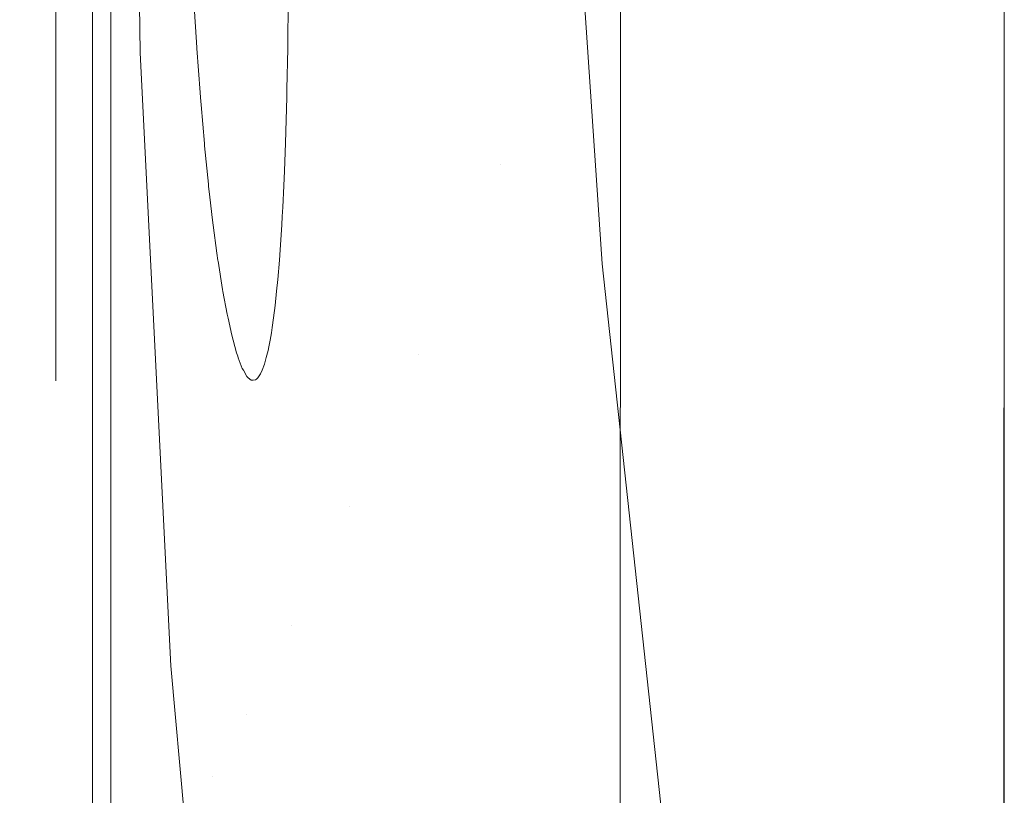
# Model space of a CAD drawing. Header units: millimetres. Extents: x -174 to 174, y -184 to 184.
# Tile 10 of 35: x -110 to -63, y -52 to -14. Entities that reach past the tile are written whole.
import ezdxf

# ---------------------------------------------------------------- set-up
doc = ezdxf.new("R2010")
doc.units = ezdxf.units.MM
doc.header["$LTSCALE"] = 5.08
doc.layers.add('Lighting-LED', color=7, linetype='Continuous', lineweight=5, true_color=0x000000)

# ---------------------------------------------------------------- blocks, each defined once
blk = doc.blocks.new('Group-1')
at = {"layer": 'Lighting-LED', "color": 18, "linetype": 'Continuous', "lineweight": 5}
for points, invisible_edges in [([(-5254.737, -897.549, -460.895), (-5203.672, -861.075, -372.449), (-5256.611, -562.84, -464.14), (-5269.635, -567.845, -486.699)], 14), ([(-5268.769, -567.845, -487.199), (-5255.745, -562.84, -464.64), (-5202.806, -861.075, -372.949), (-5253.871, -897.549, -461.395)], 11), ([(-5256.193, -562.911, -463.416), (-5256.401, -562.858, -463.777), (-5256.611, -562.84, -464.14), (-5203.672, -861.075, -372.449)], 12), ([(-5203.672, -861.075, -372.449), (-5255.786, -563.12, -462.712), (-5255.987, -562.998, -463.061), (-5256.193, -562.911, -463.416)], 9), ([(-5203.672, -861.075, -372.449), (-5203.689, -599.484, -372.478), (-5255.786, -563.12, -462.712)], 9), ([(-5202.806, -861.075, -372.949), (-5255.745, -562.84, -464.64), (-5255.535, -562.858, -464.277), (-5255.327, -562.911, -463.916)], 9), ([(-5255.327, -562.911, -463.916), (-5255.121, -562.998, -463.561), (-5254.92, -563.12, -463.212), (-5202.806, -861.075, -372.949)], 12), ([(-5254.92, -563.12, -463.212), (-5202.823, -599.484, -372.978), (-5202.806, -861.075, -372.949)], 10), ([(-5203.689, -599.484, -372.478), (-5203.672, -861.075, -372.449), (-5202.013, -856.367, -369.575), (-5202.013, -604.205, -369.575)], 11), ([(-5201.147, -604.205, -370.075), (-5201.147, -856.367, -370.075), (-5202.806, -861.075, -372.949), (-5202.823, -599.484, -372.978)], 14), ([(-5176.765, -730.007, -345.921), (-5176.739, -621.733, -346.052), (-5176.79, -836.445, -346.052)], 9), ([(-5014.177, -836.446, -346.052), (-5176.79, -836.445, -346.052), (-5176.739, -621.733, -346.052)], 9), ([(-5176.739, -621.733, -346.052), (-5014.229, -621.72, -346.052), (-5014.177, -836.446, -346.052)], 9), ([(-5158.414, -796.343, -94.789), (-5158.414, -661.823, -94.789), (-5158.422, -729.543, -94.85)], 10), ([(-5158.414, -661.823, -94.789), (-5158.414, -796.343, -94.789), (-5032.535, -729.11, -94.789), (-5032.535, -706.605, -94.789)], 10), ([(-5192.649, -735.977, -207.284), (-5189.746, -768.252, -194.546), (-5192.236, -729.359, -201.963)], 11), ([(-5189.259, -729.359, -172.69), (-5192.236, -729.359, -201.963), (-5189.746, -768.252, -194.546)], 10), ([(-5189.746, -768.252, -194.546), (-5186.419, -760.971, -161.162), (-5189.259, -729.359, -172.69)], 11), ([(-5186.419, -760.971, -161.162), (-5188.776, -729.359, -168.443), (-5189.259, -729.359, -172.69)], 9), ([(-5186.419, -760.971, -161.162), (-5188.776, -729.359, -168.442), (-5188.776, -729.359, -168.443)], 9), ([(-5186.956, -729.359, -152.46), (-5188.776, -729.359, -168.442), (-5186.419, -760.971, -161.162)], 10), ([(-5184.324, -729.359, -132.127), (-5186.956, -729.359, -152.46), (-5186.419, -760.971, -161.162)], 10), ([(-5186.419, -760.971, -161.162), (-5182.521, -751.895, -126.194), (-5184.324, -729.359, -132.127)], 11), ([(-5182.521, -751.895, -126.194), (-5184.324, -729.359, -132.126), (-5184.324, -729.359, -132.127)], 9), ([(-5184.324, -729.359, -132.126), (-5182.521, -751.895, -126.194), (-5179.49, -729.543, -94.85)], 11), ([(-5158.422, -729.543, -94.85), (-5178.606, -742.559, -94.862), (-5177.649, -756.634, -94.875)], 9), ([(-5177.649, -756.634, -94.875), (-5174.715, -783.674, -94.9), (-5174.697, -783.769, -94.9), (-5158.422, -729.543, -94.85)], 12), ([(-5158.422, -729.543, -94.85), (-5174.697, -783.769, -94.9), (-5174.683, -783.843, -94.9), (-5174.652, -783.959, -94.9)], 9), ([(-5158.422, -729.543, -94.85), (-5174.652, -783.959, -94.9), (-5174.639, -784.008, -94.9)], 9), ([(-5174.639, -784.008, -94.9), (-5174.611, -784.092, -94.9), (-5174.589, -784.146, -94.9), (-5158.422, -729.543, -94.85)], 12), ([(-5174.589, -784.146, -94.9), (-5174.548, -784.248, -94.9), (-5174.509, -784.326, -94.9), (-5158.422, -729.543, -94.85)], 12), ([(-5158.422, -729.543, -94.85), (-5174.509, -784.326, -94.9), (-5174.359, -784.582, -94.9), (-5174.297, -784.668, -94.901)], 11), ([(-5174.297, -784.668, -94.901), (-5174.262, -784.712, -94.901), (-5174.239, -784.738, -94.901), (-5158.422, -729.543, -94.85)], 12), ([(-5158.422, -729.543, -94.85), (-5174.239, -784.738, -94.901), (-5174.156, -784.832, -94.901), (-5174.058, -784.927, -94.901)], 9), ([(-5174.058, -784.927, -94.901), (-5174.042, -784.943, -94.901), (-5173.96, -785.01, -94.901), (-5158.422, -729.543, -94.85)], 12), ([(-5158.422, -729.543, -94.85), (-5173.96, -785.01, -94.901), (-5173.921, -785.043, -94.901), (-5173.86, -785.088, -94.901)], 9), ([(-5173.86, -785.088, -94.901), (-5160.272, -794.278, -94.909), (-5158.422, -729.543, -94.85)], 10), ([(-5158.422, -729.543, -94.85), (-5160.272, -794.278, -94.909), (-5160.099, -794.405, -94.909)], 9), ([(-5160.099, -794.405, -94.909), (-5160.025, -794.459, -94.909), (-5158.422, -729.543, -94.85)], 10), ([(-5158.422, -729.543, -94.85), (-5160.025, -794.459, -94.909), (-5159.795, -794.659, -94.91)], 9), ([(-5158.422, -729.543, -94.85), (-5159.795, -794.659, -94.91), (-5159.748, -794.706, -94.91)], 9), ([(-5159.748, -794.706, -94.91), (-5159.6, -794.855, -94.91), (-5158.422, -729.543, -94.85)], 10), ([(-5158.422, -729.543, -94.85), (-5159.6, -794.855, -94.91), (-5159.412, -795.076, -94.91)], 9), ([(-5159.412, -795.076, -94.91), (-5159.392, -795.098, -94.91), (-5158.422, -729.543, -94.85)], 10), ([(-5158.431, -796.398, -94.911), (-5158.422, -729.543, -94.85), (-5159.392, -795.098, -94.91), (-5159.207, -795.356, -94.91)], 10), ([(-5158.422, -729.543, -94.85), (-5158.431, -796.398, -94.911), (-5158.414, -796.343, -94.789)], 8), ([(-5176.844, -836.116, -346.051), (-5199.976, -730.007, -345.921), (-5176.765, -730.007, -345.921)], 9), ([(-5176.844, -836.116, -346.051), (-5199.777, -744.235, -345.938), (-5199.976, -730.007, -345.921)], 9), ([(-5176.765, -730.007, -345.921), (-5176.79, -836.423, -346.052), (-5176.844, -836.116, -346.051)], 10), ([(-5176.79, -836.445, -346.052), (-5176.79, -836.428, -346.052), (-5176.79, -836.423, -346.052), (-5176.765, -730.007, -345.921)], 8), ([(-5203.769, -743.882, -267.323), (-5203.769, -746.339, -266.044), (-5203.769, -748.675, -264.556), (-5203.769, -730.464, -238.548)], 12), ([(-5203.769, -748.675, -264.556), (-5203.769, -750.872, -262.87), (-5203.769, -752.914, -260.999), (-5203.769, -730.464, -238.548)], 12), ([(-5203.769, -752.914, -260.999), (-5203.769, -754.786, -258.957), (-5203.769, -756.472, -256.759), (-5203.769, -730.464, -238.548)], 12), ([(-5203.769, -756.472, -256.759), (-5203.769, -757.96, -254.423), (-5203.769, -759.239, -251.966), (-5203.769, -730.464, -238.548)], 12), ([(-5203.769, -759.239, -251.966), (-5203.769, -760.299, -249.407), (-5203.769, -761.132, -246.766), (-5203.769, -730.464, -238.548)], 12), ([(-5203.769, -761.132, -246.766), (-5203.769, -761.731, -244.061), (-5203.769, -762.093, -241.315), (-5203.769, -730.464, -238.548)], 12), ([(-5203.769, -762.093, -241.315), (-5203.769, -762.214, -238.548), (-5203.769, -762.093, -235.781), (-5203.769, -730.464, -238.548)], 12), ([(-5203.769, -762.093, -235.781), (-5203.769, -761.731, -233.035), (-5203.769, -761.132, -230.331), (-5203.769, -730.464, -238.548)], 12), ([(-5203.769, -761.132, -230.331), (-5203.769, -760.299, -227.689), (-5203.769, -759.239, -225.13), (-5203.769, -730.464, -238.548)], 12), ([(-5203.769, -759.239, -225.13), (-5203.769, -757.96, -222.673), (-5203.769, -756.472, -220.337), (-5203.769, -730.464, -238.548)], 12), ([(-5203.769, -756.472, -220.337), (-5203.769, -754.786, -218.14), (-5203.769, -752.914, -216.097), (-5203.769, -730.464, -238.548)], 12), ([(-5203.769, -752.914, -216.097), (-5203.769, -750.872, -214.226), (-5203.769, -748.675, -212.54), (-5203.769, -730.464, -238.548)], 12), ([(-5203.769, -748.675, -212.54), (-5203.769, -746.339, -211.052), (-5203.769, -743.882, -209.773), (-5203.769, -730.464, -238.548)], 12), ([(-5192.649, -735.977, -207.284), (-5192.648, -736.099, -207.302), (-5189.746, -768.252, -194.546)], 10), ([(-5192.648, -736.099, -207.302), (-5192.637, -738.582, -207.853), (-5189.746, -768.252, -194.546)], 10), ([(-5189.746, -768.252, -194.546), (-5192.637, -738.582, -207.853), (-5192.636, -738.68, -207.884)], 9), ([(-5192.636, -738.68, -207.884), (-5192.636, -740.979, -208.59), (-5189.746, -768.252, -194.546)], 10), ([(-5189.746, -768.252, -194.546), (-5192.636, -740.979, -208.59), (-5192.637, -741.318, -208.724)], 9), ([(-5192.637, -741.318, -208.724), (-5192.647, -743.293, -209.506), (-5189.746, -768.252, -194.546)], 10), ([(-5198.487, -741.658, -290.976), (-5199.438, -743.419, -319.529), (-5197.263, -782.955, -317.791)], 11), ([(-5197.263, -782.955, -317.791), (-5196.267, -781.112, -287.947), (-5198.487, -741.658, -290.976)], 11), ([(-5197.167, -744.077, -267.232), (-5198.487, -741.658, -290.976), (-5196.267, -781.112, -287.947)], 11), ([(-5177.649, -756.634, -94.875), (-5178.606, -742.559, -94.862), (-5182.521, -751.895, -126.194)], 10), ([(-5199.438, -743.419, -319.529), (-5199.777, -744.235, -345.938), (-5199.745, -746.547, -345.941)], 9), ([(-5199.438, -743.419, -319.529), (-5199.745, -746.547, -345.941), (-5198.28, -775.844, -345.977)], 9), ([(-5198.28, -775.844, -345.977), (-5197.263, -782.955, -317.791), (-5199.438, -743.419, -319.529)], 11), ([(-5189.746, -768.252, -194.546), (-5192.647, -743.293, -209.506), (-5192.653, -743.874, -209.79)], 9), ([(-5192.67, -745.526, -210.598), (-5192.653, -743.874, -209.79), (-5203.769, -743.882, -209.773)], 10), ([(-5203.769, -746.339, -266.044), (-5203.769, -743.882, -267.323), (-5197.167, -744.077, -267.232)], 10), ([(-5203.769, -743.882, -209.773), (-5203.769, -746.339, -211.052), (-5192.67, -745.526, -210.598)], 10), ([(-5192.653, -743.874, -209.79), (-5192.67, -745.526, -210.598), (-5189.746, -768.252, -194.546)], 10), ([(-5197.167, -744.077, -267.232), (-5197.031, -746.294, -266.07), (-5203.769, -746.339, -266.044)], 10), ([(-5199.745, -746.547, -345.941), (-5199.777, -744.235, -345.938), (-5176.844, -836.116, -346.051), (-5176.922, -835.812, -346.051)], 10), ([(-5196.267, -781.112, -287.947), (-5197.031, -746.294, -266.07), (-5197.167, -744.077, -267.232)], 9), ([(-5192.678, -746.117, -210.925), (-5192.67, -745.526, -210.598), (-5203.769, -746.339, -211.052)], 10), ([(-5192.67, -745.526, -210.598), (-5192.678, -746.117, -210.925), (-5189.746, -768.252, -194.546)], 10), ([(-5203.769, -746.339, -211.052), (-5192.682, -746.334, -211.06), (-5192.678, -746.117, -210.925)], 9), ([(-5197.031, -746.294, -266.07), (-5197.028, -746.338, -266.043), (-5203.769, -746.339, -266.044)], 10), ([(-5192.718, -748.277, -212.266), (-5192.682, -746.334, -211.06), (-5203.769, -746.339, -211.052)], 10), ([(-5203.769, -748.675, -264.556), (-5203.769, -746.339, -266.044), (-5197.028, -746.338, -266.043)], 10), ([(-5197.028, -746.338, -266.043), (-5196.876, -748.443, -264.717), (-5203.769, -748.675, -264.556)], 10), ([(-5203.769, -746.339, -211.052), (-5203.769, -748.675, -212.54), (-5192.718, -748.277, -212.266)], 10), ([(-5197.028, -746.338, -266.043), (-5197.031, -746.294, -266.07), (-5196.267, -781.112, -287.947)], 10), ([(-5196.267, -781.112, -287.947), (-5196.876, -748.443, -264.717), (-5197.028, -746.338, -266.043)], 9), ([(-5192.682, -746.334, -211.06), (-5192.718, -748.277, -212.266), (-5189.746, -768.252, -194.546)], 10), ([(-5189.746, -768.252, -194.546), (-5192.678, -746.117, -210.925), (-5192.682, -746.334, -211.06)], 9), ([(-5199.745, -746.547, -345.941), (-5176.922, -835.812, -346.051), (-5176.956, -835.711, -346.051)], 9), ([(-5176.956, -835.711, -346.051), (-5177.003, -835.57, -346.051), (-5199.745, -746.547, -345.941)], 10), ([(-5177.003, -835.57, -346.051), (-5198.28, -775.844, -345.977), (-5199.745, -746.547, -345.941)], 9), ([(-5203.769, -748.675, -212.54), (-5192.728, -748.666, -212.552), (-5192.718, -748.277, -212.266)], 9), ([(-5196.876, -748.443, -264.717), (-5196.858, -748.674, -264.555), (-5203.769, -748.675, -264.556)], 10), ([(-5192.771, -750.295, -213.753), (-5192.728, -748.666, -212.552), (-5203.769, -748.675, -212.54)], 10), ([(-5203.769, -748.675, -264.556), (-5196.858, -748.674, -264.555), (-5196.83, -749.026, -264.307)], 9), ([(-5203.769, -750.872, -262.87), (-5203.769, -748.675, -264.556), (-5196.83, -749.026, -264.307)], 10), ([(-5203.769, -748.675, -212.54), (-5203.769, -750.872, -214.226), (-5192.771, -750.295, -213.753)], 10), ([(-5196.858, -748.674, -264.555), (-5196.876, -748.443, -264.717), (-5196.267, -781.112, -287.947)], 10), ([(-5196.267, -781.112, -287.947), (-5196.83, -749.026, -264.307), (-5196.858, -748.674, -264.555)], 9), ([(-5192.728, -748.666, -212.552), (-5192.771, -750.295, -213.753), (-5189.746, -768.252, -194.546)], 10), ([(-5189.746, -768.252, -194.546), (-5192.718, -748.277, -212.266), (-5192.728, -748.666, -212.552)], 9), ([(-5196.83, -749.026, -264.307), (-5196.669, -750.869, -262.866), (-5203.769, -750.872, -262.87)], 10), ([(-5196.669, -750.869, -262.866), (-5196.83, -749.026, -264.307), (-5196.267, -781.112, -287.947)], 10), ([(-5203.769, -750.872, -214.226), (-5192.791, -750.859, -214.242), (-5192.771, -750.295, -213.753)], 9), ([(-5189.746, -768.252, -194.546), (-5192.771, -750.295, -213.753), (-5192.791, -750.859, -214.242)], 9), ([(-5192.837, -752.176, -215.383), (-5192.791, -750.859, -214.242), (-5203.769, -750.872, -214.226)], 10), ([(-5203.769, -750.872, -262.87), (-5196.669, -750.869, -262.866), (-5196.658, -750.988, -262.773)], 9), ([(-5203.769, -752.914, -260.999), (-5203.769, -750.872, -262.87), (-5196.658, -750.988, -262.773)], 10), ([(-5203.769, -750.872, -214.226), (-5203.769, -752.914, -216.097), (-5192.837, -752.176, -215.383)], 10), ([(-5196.658, -750.988, -262.773), (-5196.474, -752.826, -261.087), (-5203.769, -752.914, -260.999)], 10), ([(-5196.267, -781.112, -287.947), (-5196.658, -750.988, -262.773), (-5196.669, -750.869, -262.866)], 9), ([(-5196.267, -781.112, -287.947), (-5196.474, -752.826, -261.087), (-5196.658, -750.988, -262.773)], 9), ([(-5192.791, -750.859, -214.242), (-5192.837, -752.176, -215.383), (-5189.746, -768.252, -194.546)], 10), ([(-5178.605, -792.919, -128.916), (-5182.521, -751.895, -126.194), (-5186.419, -760.971, -161.162)], 11), ([(-5182.521, -751.895, -126.194), (-5176.553, -788.179, -110.201), (-5174.715, -783.674, -94.9)], 9), ([(-5182.521, -751.895, -126.194), (-5177.215, -789.707, -116.236), (-5176.553, -788.179, -110.201)], 9), ([(-5174.715, -783.674, -94.9), (-5177.649, -756.634, -94.875), (-5182.521, -751.895, -126.194)], 10), ([(-5178.605, -792.919, -128.916), (-5177.215, -789.707, -116.236), (-5182.521, -751.895, -126.194)], 10), ([(-5203.769, -752.914, -216.097), (-5192.871, -752.898, -216.114), (-5192.837, -752.176, -215.383)], 9), ([(-5189.746, -768.252, -194.546), (-5192.837, -752.176, -215.383), (-5192.871, -752.898, -216.114)], 9), ([(-5196.474, -752.826, -261.087), (-5196.465, -752.911, -260.996), (-5203.769, -752.914, -260.999)], 10), ([(-5192.918, -753.922, -217.152), (-5192.871, -752.898, -216.114), (-5203.769, -752.914, -216.097)], 10), ([(-5203.769, -752.914, -260.999), (-5196.465, -752.911, -260.996), (-5196.403, -753.445, -260.422)], 9), ([(-5203.769, -754.786, -258.957), (-5203.769, -752.914, -260.999), (-5196.403, -753.445, -260.422)], 10), ([(-5192.918, -753.922, -217.152), (-5203.769, -752.914, -216.097), (-5203.769, -754.786, -218.14)], 9), ([(-5196.465, -752.911, -260.996), (-5196.474, -752.826, -261.087), (-5196.267, -781.112, -287.947)], 10), ([(-5196.403, -753.445, -260.422), (-5196.465, -752.911, -260.996), (-5196.267, -781.112, -287.947)], 10), ([(-5192.871, -752.898, -216.114), (-5192.918, -753.922, -217.152), (-5189.746, -768.252, -194.546)], 10), ([(-5196.403, -753.445, -260.422), (-5196.278, -754.538, -259.248), (-5203.769, -754.786, -258.957)], 10), ([(-5196.267, -781.112, -287.947), (-5194.676, -778.154, -257.65), (-5196.403, -753.445, -260.422)], 11), ([(-5196.278, -754.538, -259.248), (-5196.403, -753.445, -260.422), (-5194.676, -778.154, -257.65)], 10), ([(-5203.769, -754.786, -218.14), (-5192.942, -754.364, -217.647), (-5192.918, -753.922, -217.152)], 9), ([(-5192.918, -753.922, -217.152), (-5192.942, -754.364, -217.647), (-5189.746, -768.252, -194.546)], 10), ([(-5203.769, -754.786, -218.14), (-5192.967, -754.771, -218.152), (-5192.942, -754.364, -217.647)], 9), ([(-5196.278, -754.538, -259.248), (-5196.246, -754.776, -258.948), (-5203.769, -754.786, -258.957)], 10), ([(-5193.042, -755.961, -219.628), (-5192.967, -754.771, -218.152), (-5203.769, -754.786, -218.14)], 10), ([(-5203.769, -756.472, -256.759), (-5203.769, -754.786, -258.957), (-5196.246, -754.776, -258.948)], 10), ([(-5196.246, -754.776, -258.948), (-5196.069, -756.121, -257.25), (-5203.769, -756.472, -256.759)], 10), ([(-5203.769, -754.786, -218.14), (-5203.769, -756.472, -220.337), (-5193.042, -755.961, -219.628)], 10), ([(-5196.246, -754.776, -258.948), (-5196.278, -754.538, -259.248), (-5194.676, -778.154, -257.65)], 10), ([(-5194.676, -778.154, -257.65), (-5196.069, -756.121, -257.25), (-5196.246, -754.776, -258.948)], 9), ([(-5192.967, -754.771, -218.152), (-5193.042, -755.961, -219.628), (-5189.746, -768.252, -194.546)], 10), ([(-5189.746, -768.252, -194.546), (-5192.942, -754.364, -217.647), (-5192.967, -754.771, -218.152)], 9), ([(-5203.769, -756.472, -220.337), (-5193.082, -756.453, -220.35), (-5193.042, -755.961, -219.628)], 9), ([(-5196.069, -756.121, -257.25), (-5196.018, -756.471, -256.759), (-5203.769, -756.472, -256.759)], 10), ([(-5196.018, -756.471, -256.759), (-5196.069, -756.121, -257.25), (-5194.676, -778.154, -257.65)], 10), ([(-5189.746, -768.252, -194.546), (-5193.042, -755.961, -219.628), (-5193.082, -756.453, -220.35)], 9), ([(-5193.156, -757.376, -221.701), (-5193.082, -756.453, -220.35), (-5203.769, -756.472, -220.337)], 10), ([(-5203.769, -756.472, -256.759), (-5196.018, -756.471, -256.759), (-5196.013, -756.507, -256.709)], 9), ([(-5203.769, -757.96, -254.423), (-5203.769, -756.472, -256.759), (-5196.013, -756.507, -256.709)], 10), ([(-5193.156, -757.376, -221.701), (-5203.769, -756.472, -220.337), (-5203.769, -757.96, -222.673)], 9), ([(-5196.013, -756.507, -256.709), (-5195.799, -757.854, -254.605), (-5203.769, -757.96, -254.423)], 10), ([(-5194.676, -778.154, -257.65), (-5196.013, -756.507, -256.709), (-5196.018, -756.471, -256.759)], 9), ([(-5194.676, -778.154, -257.65), (-5195.799, -757.854, -254.605), (-5196.013, -756.507, -256.709)], 9), ([(-5193.082, -756.453, -220.35), (-5193.156, -757.376, -221.701), (-5189.746, -768.252, -194.546)], 10), ([(-5203.769, -757.96, -222.673), (-5193.214, -757.939, -222.685), (-5193.156, -757.376, -221.701)], 9), ([(-5189.746, -768.252, -194.546), (-5193.156, -757.376, -221.701), (-5193.214, -757.939, -222.685)], 9), ([(-5195.799, -757.854, -254.605), (-5195.781, -757.953, -254.42), (-5203.769, -757.96, -254.423)], 10), ([(-5193.284, -758.614, -223.864), (-5193.214, -757.939, -222.685), (-5203.769, -757.96, -222.673)], 10), ([(-5203.769, -759.239, -251.966), (-5203.769, -757.96, -254.423), (-5195.781, -757.953, -254.42)], 10), ([(-5195.781, -757.953, -254.42), (-5195.581, -759.033, -252.399), (-5203.769, -759.239, -251.966)], 10), ([(-5193.284, -758.614, -223.864), (-5203.769, -757.96, -222.673), (-5203.769, -759.239, -225.13)], 9), ([(-5195.781, -757.953, -254.42), (-5195.799, -757.854, -254.605), (-5194.676, -778.154, -257.65)], 10), ([(-5194.676, -778.154, -257.65), (-5195.581, -759.033, -252.399), (-5195.781, -757.953, -254.42)], 9), ([(-5193.214, -757.939, -222.685), (-5193.284, -758.614, -223.864), (-5192.499, -773.921, -226.613)], 10), ([(-5192.499, -773.921, -226.613), (-5189.746, -768.252, -194.546), (-5193.214, -757.939, -222.685)], 11), ([(-5203.769, -759.239, -225.13), (-5193.363, -759.217, -225.14), (-5193.284, -758.614, -223.864)], 9), ([(-5195.581, -759.033, -252.399), (-5195.538, -759.225, -251.96), (-5203.769, -759.239, -251.966)], 10), ([(-5195.538, -759.225, -251.96), (-5195.581, -759.033, -252.399), (-5194.676, -778.154, -257.65)], 10), ([(-5192.499, -773.921, -226.613), (-5193.284, -758.614, -223.864), (-5193.363, -759.217, -225.14)], 9), ([(-5193.424, -759.678, -226.114), (-5193.363, -759.217, -225.14), (-5203.769, -759.239, -225.13)], 10), ([(-5203.769, -760.299, -249.407), (-5203.769, -759.239, -251.966), (-5195.538, -759.225, -251.96)], 10), ([(-5195.538, -759.225, -251.96), (-5195.358, -760.042, -250.089), (-5203.769, -760.299, -249.407)], 10), ([(-5193.463, -759.923, -226.706), (-5203.769, -759.239, -225.13), (-5203.769, -760.299, -227.689)], 9), ([(-5193.463, -759.923, -226.706), (-5193.424, -759.678, -226.114), (-5203.769, -759.239, -225.13)], 10), ([(-5194.676, -778.154, -257.65), (-5195.358, -760.042, -250.089), (-5195.538, -759.225, -251.96)], 9), ([(-5193.363, -759.217, -225.14), (-5193.424, -759.678, -226.114), (-5192.499, -773.921, -226.613)], 10), ([(-5203.769, -760.299, -227.689), (-5193.529, -760.276, -227.697), (-5193.463, -759.923, -226.706)], 9), ([(-5192.499, -773.921, -226.613), (-5193.463, -759.923, -226.706), (-5193.529, -760.276, -227.697)], 9), ([(-5193.424, -759.678, -226.114), (-5193.463, -759.923, -226.706), (-5192.499, -773.921, -226.613)], 10), ([(-5195.358, -760.042, -250.089), (-5195.293, -760.279, -249.4), (-5203.769, -760.299, -249.407)], 10), ([(-5193.591, -760.6, -228.608), (-5193.529, -760.276, -227.697), (-5203.769, -760.299, -227.689)], 10), ([(-5203.769, -761.132, -246.766), (-5203.769, -760.299, -249.407), (-5195.293, -760.279, -249.4)], 10), ([(-5195.293, -760.279, -249.4), (-5195.131, -760.875, -247.672), (-5203.769, -761.132, -246.766)], 10), ([(-5193.624, -760.778, -229.109), (-5203.769, -760.299, -227.689), (-5203.769, -761.132, -230.331)], 9), ([(-5193.624, -760.778, -229.109), (-5193.591, -760.6, -228.608), (-5203.769, -760.299, -227.689)], 10), ([(-5195.293, -760.279, -249.4), (-5195.358, -760.042, -250.089), (-5194.676, -778.154, -257.65)], 10), ([(-5194.676, -778.154, -257.65), (-5195.131, -760.875, -247.672), (-5195.293, -760.279, -249.4)], 9), ([(-5193.529, -760.276, -227.697), (-5193.591, -760.6, -228.608), (-5192.499, -773.921, -226.613)], 10), ([(-5203.769, -761.132, -230.331), (-5193.711, -761.108, -230.337), (-5193.624, -760.778, -229.109)], 9), ([(-5203.769, -761.132, -246.766), (-5195.131, -760.875, -247.672), (-5195.076, -761.048, -247.071)], 9), ([(-5195.076, -761.048, -247.071), (-5195.131, -760.875, -247.672), (-5194.676, -778.154, -257.65)], 10), ([(-5192.499, -773.921, -226.613), (-5193.624, -760.778, -229.109), (-5193.711, -761.108, -230.337)], 9), ([(-5192.499, -773.921, -226.613), (-5193.591, -760.6, -228.608), (-5193.624, -760.778, -229.109)], 9), ([(-5195.076, -761.048, -247.071), (-5195.048, -761.121, -246.763), (-5203.769, -761.132, -246.766)], 10), ([(-5193.796, -761.43, -231.538), (-5193.711, -761.108, -230.337), (-5203.769, -761.132, -230.331)], 10), ([(-5203.769, -761.731, -244.061), (-5203.769, -761.132, -246.766), (-5195.048, -761.121, -246.763)], 10), ([(-5195.048, -761.121, -246.763), (-5194.856, -761.624, -244.638), (-5203.769, -761.731, -244.061)], 10), ([(-5203.769, -761.132, -230.331), (-5203.769, -761.731, -233.035), (-5193.907, -761.709, -233.039)], 10), ([(-5193.907, -761.709, -233.039), (-5193.796, -761.43, -231.538), (-5203.769, -761.132, -230.331)], 10), ([(-5195.048, -761.121, -246.763), (-5195.076, -761.048, -247.071), (-5194.676, -778.154, -257.65)], 10), ([(-5194.676, -778.154, -257.65), (-5194.856, -761.624, -244.638), (-5195.048, -761.121, -246.763)], 9), ([(-5193.711, -761.108, -230.337), (-5193.796, -761.43, -231.538), (-5192.499, -773.921, -226.613)], 10), ([(-5183.026, -803.126, -169.214), (-5186.419, -760.971, -161.162), (-5189.746, -768.252, -194.546)], 11), ([(-5183.026, -803.126, -169.214), (-5182.339, -801.541, -162.956), (-5186.419, -760.971, -161.162)], 10), ([(-5186.419, -760.971, -161.162), (-5181.21, -798.934, -152.662), (-5178.605, -792.919, -128.916)], 9), ([(-5182.339, -801.541, -162.956), (-5181.21, -798.934, -152.662), (-5186.419, -760.971, -161.162)], 10), ([(-5194.856, -761.624, -244.638), (-5194.805, -761.714, -244.059), (-5203.769, -761.731, -244.061)], 10), ([(-5193.978, -761.886, -233.994), (-5193.907, -761.709, -233.039), (-5203.769, -761.731, -233.035)], 10), ([(-5203.769, -762.093, -241.315), (-5203.769, -761.731, -244.061), (-5194.805, -761.714, -244.059)], 10), ([(-5194.805, -761.714, -244.059), (-5194.639, -762.007, -242.165), (-5203.769, -762.093, -241.315)], 10), ([(-5203.769, -761.731, -233.035), (-5203.769, -762.093, -235.781), (-5194.116, -762.073, -235.783)], 10), ([(-5194.116, -762.073, -235.783), (-5193.978, -761.886, -233.994), (-5203.769, -761.731, -233.035)], 10), ([(-5194.805, -761.714, -244.059), (-5194.856, -761.624, -244.638), (-5194.676, -778.154, -257.65)], 10), ([(-5194.676, -778.154, -257.65), (-5194.639, -762.007, -242.165), (-5194.805, -761.714, -244.059)], 9), ([(-5193.907, -761.709, -233.039), (-5193.978, -761.886, -233.994), (-5192.499, -773.921, -226.613)], 10), ([(-5192.499, -773.921, -226.613), (-5193.796, -761.43, -231.538), (-5193.907, -761.709, -233.039)], 9), ([(-5194.639, -762.007, -242.165), (-5194.567, -762.071, -241.314), (-5203.769, -762.093, -241.315)], 10), ([(-5203.769, -762.214, -238.548), (-5203.769, -762.093, -241.315), (-5194.567, -762.071, -241.314)], 10), ([(-5194.567, -762.071, -241.314), (-5194.427, -762.195, -239.651), (-5203.769, -762.214, -238.548)], 10), ([(-5194.17, -762.146, -236.476), (-5194.116, -762.073, -235.783), (-5203.769, -762.093, -235.781)], 10), ([(-5203.769, -762.093, -235.781), (-5203.769, -762.214, -238.548), (-5194.337, -762.189, -238.548)], 10), ([(-5194.337, -762.189, -238.548), (-5194.219, -762.181, -237.095), (-5203.769, -762.093, -235.781)], 10), ([(-5194.219, -762.181, -237.095), (-5194.17, -762.146, -236.476), (-5203.769, -762.093, -235.781)], 10), ([(-5194.427, -762.195, -239.651), (-5194.337, -762.189, -238.548), (-5203.769, -762.214, -238.548)], 10), ([(-5194.567, -762.071, -241.314), (-5194.639, -762.007, -242.165), (-5194.676, -778.154, -257.65)], 10), ([(-5194.676, -778.154, -257.65), (-5194.427, -762.195, -239.651), (-5194.567, -762.071, -241.314)], 9), ([(-5194.427, -762.195, -239.651), (-5194.676, -778.154, -257.65), (-5192.499, -773.921, -226.613)], 11), ([(-5192.499, -773.921, -226.613), (-5194.337, -762.189, -238.548), (-5194.427, -762.195, -239.651)], 9), ([(-5192.499, -773.921, -226.613), (-5194.219, -762.181, -237.095), (-5194.337, -762.189, -238.548)], 9), ([(-5194.17, -762.146, -236.476), (-5194.219, -762.181, -237.095), (-5192.499, -773.921, -226.613)], 10), ([(-5194.116, -762.073, -235.783), (-5194.17, -762.146, -236.476), (-5192.499, -773.921, -226.613)], 10), ([(-5192.499, -773.921, -226.613), (-5193.978, -761.886, -233.994), (-5194.116, -762.073, -235.783)], 9), ([(-5185.352, -807.967, -195.792), (-5189.746, -768.252, -194.546), (-5192.499, -773.921, -226.613)], 11), ([(-5189.746, -768.252, -194.546), (-5184.625, -806.453, -187.48), (-5183.026, -803.126, -169.214)], 9), ([(-5185.352, -807.967, -195.792), (-5184.625, -806.453, -187.48), (-5189.746, -768.252, -194.546)], 10), ([(-5188.371, -814.248, -230.284), (-5192.499, -773.921, -226.613), (-5194.676, -778.154, -257.65)], 11), ([(-5188.371, -814.248, -230.284), (-5188.114, -813.714, -227.35), (-5192.499, -773.921, -226.613)], 10), ([(-5192.499, -773.921, -226.613), (-5187.556, -812.552, -220.974), (-5185.352, -807.967, -195.792)], 9), ([(-5188.114, -813.714, -227.35), (-5187.556, -812.552, -220.974), (-5192.499, -773.921, -226.613)], 10), ([(-5198.28, -775.844, -345.977), (-5197.548, -783.811, -345.987), (-5197.263, -782.955, -317.791)], 10), ([(-5177.003, -835.57, -346.051), (-5197.548, -783.811, -345.987), (-5198.28, -775.844, -345.977)], 9), ([(-5190.012, -817.355, -258.127), (-5194.676, -778.154, -257.65), (-5196.267, -781.112, -287.947)], 11), ([(-5194.676, -778.154, -257.65), (-5189.736, -816.832, -253.444), (-5188.371, -814.248, -230.284)], 9), ([(-5190.012, -817.355, -258.127), (-5189.736, -816.832, -253.444), (-5194.676, -778.154, -257.65)], 10), ([(-5191.665, -820.49, -288.102), (-5196.267, -781.112, -287.947), (-5197.263, -782.955, -317.791)], 11), ([(-5196.267, -781.112, -287.947), (-5191.589, -820.34, -284.878), (-5190.012, -817.355, -258.127)], 9), ([(-5191.665, -820.49, -288.102), (-5191.589, -820.34, -284.878), (-5196.267, -781.112, -287.947)], 10)]:
    blk.add_3dface(points, dxfattribs=dict(at, invisible_edges=invisible_edges))
blk.add_3dface([(-5202.013, -856.367, -369.575), (-5201.147, -856.367, -370.075), (-5201.147, -604.205, -370.075), (-5202.013, -604.205, -369.575)], dxfattribs=at)
at = {"layer": 'Lighting-LED', "color": 0, "flags": 1}
for tag in ['Yoke', 'Weight', 'Weight', 'Wattage', '3D_Symbol_Name', 'Candlepower', 'Body', 'Model_Name', 'Beam_Angle', 'Field_Angle', 'Remarks', 'Beam_Angle_2', 'Field_Angle_2', 'Num_Channels', 'Frame_Size', 'Device_Type', 'FixtureID', 'Frame_Size', 'Base', 'Lens', 'Inst_Type', 'Lamp']:
    blk.add_attdef(tag, (-4365.465, 1246.738), '', height=0.18, dxfattribs=at)

msp = doc.modelspace()

# ---------------------------------------------------------------- block references
at = {"layer": 'Lighting-LED', "color": 7}
msp.add_blockref('Group-1', (5095.474, 730.464), dxfattribs=at)

doc.saveas('drawing.dxf')
